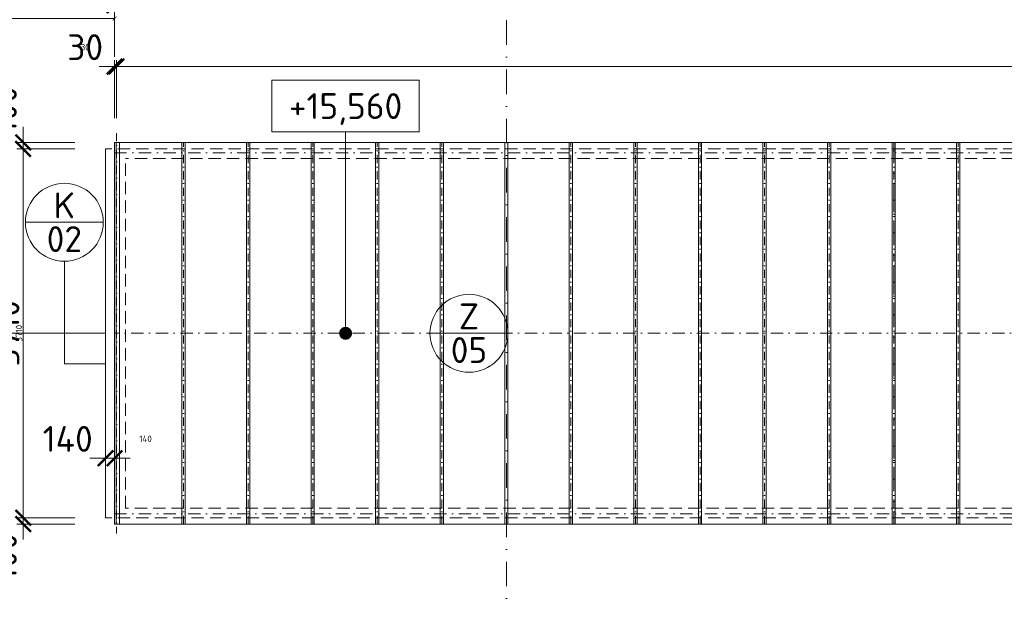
# Model space of a CAD drawing. Header units: millimetres. Extents: x -725694 to 5289369, y -1488057 to 2187451.
# Tile 159 of 256: x 10461 to 25714, y 200166 to 209155. Entities that reach past the tile are written whole.
import ezdxf
from ezdxf.enums import TextEntityAlignment as Align

# ---------------------------------------------------------------- set-up
doc = ezdxf.new("R2010")
doc.units = ezdxf.units.MM
for name, pattern in [('CENTERX2', [101.6, 63.5, -12.7, 12.7, -12.7]), ('DASHDOT', [25.4, 12.7, -6.35, 0, -6.35]), ('ČÁRKOVANÁ', [19.05, 12.7, -6.35])]:
    doc.linetypes.add(name, pattern=pattern)
doc.layers.get('Defpoints').update_dxf_attribs({"color": 8})
for name, color, linetype, lineweight in [('A99_N_kce-pohl', 1, 'Continuous', 9), ('A99_N_koty-200', 5, 'Continuous', 5), ('A99_N_koty-200 @ 200', 5, 'Continuous', 5), ('A99_N_koty-200 @ 50 (2)', 5, 'Continuous', 5), ('A99_N_koty-vysk', 160, 'Continuous', 5), ('A99_N_znaceni 200', 5, 'Continuous', 5), ('A99_S_osy', 1, 'CENTERX2', 5)]:
    doc.layers.add(name, color=color, linetype=linetype, lineweight=lineweight)
doc.styles.add('A99_kota', font='isocpeur.ttf', dxfattribs={"height": 2})
doc.styles.add('A99_popis', font='isocpeur.ttf')
doc.dimstyles.new('A99_kota_200 new', dxfattribs={"dimscale": 200, "dimtxt": 2, "dimasz": 1.2, "dimexe": 0.5, "dimexo": 1.5, "dimgap": 0.3, "dimtad": 1, "dimdec": 0, "dimzin": 3, "dimdsep": 46, "dimtxsty": 'A99_kota', "dimblk": 'ARCHTICK', "dimcen": 2.5, "dimazin": 2, "dimtfac": 0.75, "dimtdec": 0, "dimtmove": 2, "dimatfit": 0, "dimfxl": 0, "dimtolj": 1, "dimtzin": 0, "dimlwd": 5, "dimlwe": 5, "dimarcsym": 0})

# ---------------------------------------------------------------- blocks, each defined once
blk = doc.blocks.new('_ArchTick')
at = {"color": 0, "linetype": 'ByBlock', "const_width": 0.15}
blk.add_lwpolyline([(-0.5, -0.5), (0.5, 0.5)], dxfattribs=at)
blk = doc.blocks.new('*D4467')
at = {"layer": 'A99_N_koty-200', "color": 0, "linetype": 'Continuous', "lineweight": 5, "transparency": 16777216}
for p, q in [((5860, 209380), (5860, 209480)), ((11930, 208580), (11930, 209480)), ((5860, 209380), (11930, 209380))]:
    blk.add_line(p, q, dxfattribs=at)
at = {"layer": 'Defpoints', "color": 0, "linetype": 'Continuous', "lineweight": 0, "transparency": 16777216}
for p in [(11930, 209380), (5860, 209175), (11930, 207255)]:
    blk.add_point(p, dxfattribs=at)
at = {"layer": 'A99_N_koty-200', "color": 0, "linetype": 'Continuous', "lineweight": 5, "transparency": 16777216, "xscale": 240, "yscale": 240, "zscale": 240, "rotation": 180}
blk.add_blockref('_ArchTick', (5860, 209380), dxfattribs=at)
at = {"layer": 'A99_N_koty-200', "color": 0, "linetype": 'Continuous', "lineweight": 5, "transparency": 16777216, "xscale": 240, "yscale": 240, "zscale": 240}
blk.add_blockref('_ArchTick', (11930, 209380), dxfattribs=at)
at = {"layer": 'A99_N_koty-200', "color": 0, "linetype": 'Continuous', "transparency": 16777216, "insert": (10112.5, 209680), "char_height": 400, "attachment_point": 5, "style": 'A99_kota'}
blk.add_mtext('\\A1;6070', dxfattribs=at)
blk = doc.blocks.new('*D4468')
at = {"layer": 'A99_N_koty-200', "color": 0, "linetype": 'Continuous', "lineweight": 5, "transparency": 16777216}
for p, q in [((5860, 209175), (5860, 209200)), ((5860, 209175), (11930, 209175)), ((11930, 208975), (11930, 209200))]:
    blk.add_line(p, q, dxfattribs=at)
at = {"layer": 'Defpoints', "color": 0, "linetype": 'Continuous', "lineweight": 0, "transparency": 16777216}
for p in [(5860, 209175), (11930, 209175), (11930, 207255)]:
    blk.add_point(p, dxfattribs=at)
at = {"layer": 'A99_N_koty-200', "color": 0, "linetype": 'Continuous', "lineweight": 5, "transparency": 16777216, "xscale": 60, "yscale": 60, "zscale": 60, "rotation": 180}
blk.add_blockref('_ArchTick', (5860, 209175), dxfattribs=at)
at = {"layer": 'A99_N_koty-200', "color": 0, "linetype": 'Continuous', "lineweight": 5, "transparency": 16777216, "xscale": 60, "yscale": 60, "zscale": 60}
blk.add_blockref('_ArchTick', (11930, 209175), dxfattribs=at)
at = {"layer": 'A99_N_koty-200', "color": 0, "linetype": 'Continuous', "transparency": 16777216, "insert": (8895, 209240), "char_height": 100, "attachment_point": 5, "style": 'A99_kota'}
blk.add_mtext('\\A1;6070', dxfattribs=at)
blk = doc.blocks.new('*D4476')
at = {"layer": 'A99_N_koty-200', "color": 0, "linetype": 'Continuous', "lineweight": 5, "transparency": 16777216}
for p, q in [((11930, 207630), (11930, 208530)), ((11960, 207630), (11960, 208530)), ((11930, 208430), (11690, 208430)), ((11960, 208430), (11930, 208430)), ((11960, 208430), (12200, 208430))]:
    blk.add_line(p, q, dxfattribs=at)
at = {"layer": 'Defpoints', "color": 0, "linetype": 'Continuous', "lineweight": 0, "transparency": 16777216}
for p in [(11930, 208430), (11930, 207255), (11960, 207255)]:
    blk.add_point(p, dxfattribs=at)
at = {"layer": 'A99_N_koty-200', "color": 0, "linetype": 'Continuous', "lineweight": 5, "transparency": 16777216, "xscale": 240, "yscale": 240, "zscale": 240}
blk.add_blockref('_ArchTick', (11930, 208430), dxfattribs=at)
at = {"layer": 'A99_N_koty-200', "color": 0, "linetype": 'Continuous', "lineweight": 5, "transparency": 16777216, "xscale": 240, "yscale": 240, "zscale": 240, "rotation": 180}
blk.add_blockref('_ArchTick', (11960, 208430), dxfattribs=at)
at = {"layer": 'A99_N_koty-200', "color": 0, "linetype": 'Continuous', "transparency": 16777216, "insert": (11475, 208730), "char_height": 400, "attachment_point": 5, "style": 'A99_kota'}
blk.add_mtext('\\A1;30', dxfattribs=at)
blk = doc.blocks.new('*D4477')
at = {"layer": 'A99_N_koty-200', "color": 0, "linetype": 'Continuous', "lineweight": 5, "transparency": 16777216}
for p, q in [((11930, 208430), (11870, 208430)), ((11930, 208230), (11930, 208455)), ((11960, 208430), (11930, 208430)), ((11960, 208230), (11960, 208455)), ((11960, 208430), (12020, 208430))]:
    blk.add_line(p, q, dxfattribs=at)
at = {"layer": 'Defpoints', "color": 0, "linetype": 'Continuous', "lineweight": 0, "transparency": 16777216}
for p in [(11930, 208430), (11930, 207255), (11960, 207255)]:
    blk.add_point(p, dxfattribs=at)
at = {"layer": 'A99_N_koty-200', "color": 0, "linetype": 'Continuous', "lineweight": 5, "transparency": 16777216, "xscale": 60, "yscale": 60, "zscale": 60}
blk.add_blockref('_ArchTick', (11930, 208430), dxfattribs=at)
at = {"layer": 'A99_N_koty-200', "color": 0, "linetype": 'Continuous', "lineweight": 5, "transparency": 16777216, "xscale": 60, "yscale": 60, "zscale": 60, "rotation": 180}
blk.add_blockref('_ArchTick', (11960, 208430), dxfattribs=at)
at = {"layer": 'A99_N_koty-200', "color": 0, "linetype": 'Continuous', "transparency": 16777216, "insert": (11475, 208730), "char_height": 100, "attachment_point": 5, "style": 'A99_kota'}
blk.add_mtext('\\A1;30', dxfattribs=at)
blk = doc.blocks.new('*D4485')
at = {"layer": 'A99_N_koty-200', "color": 0, "linetype": 'Continuous', "lineweight": 5, "transparency": 16777216}
for p, q in [((10210, 207255), (9310, 207255)), ((9410, 201345), (9410, 207255)), ((10210, 201345), (9310, 201345))]:
    blk.add_line(p, q, dxfattribs=at)
at = {"layer": 'Defpoints', "color": 0, "linetype": 'Continuous', "lineweight": 0, "transparency": 16777216}
for p in [(9410, 207255), (11930, 207255), (11930, 201345)]:
    blk.add_point(p, dxfattribs=at)
at = {"layer": 'A99_N_koty-200', "color": 0, "linetype": 'Continuous', "lineweight": 5, "transparency": 16777216, "xscale": 240, "yscale": 240, "zscale": 240}
for p, rotation in [((9410, 207255), 90), ((9410, 201345), 270)]:
    blk.add_blockref('_ArchTick', p, dxfattribs=dict(at, rotation=rotation))
at = {"layer": 'A99_N_koty-200', "color": 0, "linetype": 'Continuous', "transparency": 16777216, "insert": (9110, 204270), "char_height": 400, "attachment_point": 5, "rotation": 90, "style": 'A99_kota'}
blk.add_mtext('\\A1;5910', dxfattribs=at)
blk = doc.blocks.new('*D4486')
at = {"layer": 'A99_N_koty-200', "color": 0, "linetype": 'Continuous', "lineweight": 5, "transparency": 16777216}
for p, q in [((9610, 207255), (9385, 207255)), ((9410, 201345), (9410, 207255)), ((9610, 201345), (9385, 201345))]:
    blk.add_line(p, q, dxfattribs=at)
at = {"layer": 'Defpoints', "color": 0, "linetype": 'Continuous', "lineweight": 0, "transparency": 16777216}
for p in [(9410, 207255), (11930, 207255), (11930, 201345)]:
    blk.add_point(p, dxfattribs=at)
at = {"layer": 'A99_N_koty-200', "color": 0, "linetype": 'Continuous', "lineweight": 5, "transparency": 16777216, "xscale": 60, "yscale": 60, "zscale": 60}
for p, rotation in [((9410, 207255), 90), ((9410, 201345), 270)]:
    blk.add_blockref('_ArchTick', p, dxfattribs=dict(at, rotation=rotation))
at = {"layer": 'A99_N_koty-200', "color": 0, "linetype": 'Continuous', "transparency": 16777216, "insert": (9345, 204300), "char_height": 100, "attachment_point": 5, "rotation": 90, "style": 'A99_kota'}
blk.add_mtext('\\A1;5910', dxfattribs=at)
blk = doc.blocks.new('*U52')
at = {"color": 0, "linetype": 'ByBlock'}
blk.add_line((5.7, -4), (5.7, -19.6), dxfattribs=at)
blk.add_lwpolyline([(0, -4), (11.4, -4), (11.4, 0), (0, 0)], close=True, dxfattribs=at)
at = {"color": 0, "linetype": 'ByBlock', "ltscale": 200, "const_width": 0.5}
blk.add_lwpolyline([(5.7, -19.85, -1), (5.7, -19.35, -1)], format="xyb", close=True, dxfattribs=at)
at = {"color": 0, "linetype": 'ByBlock', "style": 'A99_kota'}
for tag, p in [('VYSKA', (5.7, -2.241)), ('VYSKA_POPIS1', (5.7, -6.041)), ('VYSKA_POPIS2', (5.9, -9.541)), ('VYSKA_POPIS3', (5.9, -13.041))]:
    blk.add_attdef(tag, text='', height=2, dxfattribs=at).set_placement(p, align=Align.MIDDLE)
blk = doc.blocks.new('*D4548')
at = {"layer": 'A99_N_koty-200', "color": 0, "linetype": 'Continuous', "lineweight": 5, "transparency": 16777216}
for p, q in [((10210, 201345), (9310, 201345)), ((9410, 195465), (9410, 201345)), ((9410, 195465), (9310, 195465))]:
    blk.add_line(p, q, dxfattribs=at)
at = {"layer": 'Defpoints', "color": 0, "linetype": 'Continuous', "lineweight": 0, "transparency": 16777216}
for p in [(9410, 201345), (11955, 201345), (9410, 195465)]:
    blk.add_point(p, dxfattribs=at)
at = {"layer": 'A99_N_koty-200', "color": 0, "linetype": 'Continuous', "lineweight": 5, "transparency": 16777216, "xscale": 240, "yscale": 240, "zscale": 240}
for p, rotation in [((9410, 201345), 89.9999999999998), ((9410, 195465), 269.9999999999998)]:
    blk.add_blockref('_ArchTick', p, dxfattribs=dict(at, rotation=rotation))
at = {"layer": 'A99_N_koty-200', "color": 0, "linetype": 'Continuous', "transparency": 16777216, "insert": (9110, 198522.5), "char_height": 400, "attachment_point": 5, "rotation": 90, "style": 'A99_kota'}
blk.add_mtext('\\A1;5880', dxfattribs=at)
blk = doc.blocks.new('*D4549')
at = {"layer": 'A99_N_koty-200', "color": 0, "linetype": 'Continuous', "lineweight": 5, "transparency": 16777216}
for p, q in [((9610, 201345), (9385, 201345)), ((9410, 195465), (9410, 201345)), ((9410, 195465), (9385, 195465))]:
    blk.add_line(p, q, dxfattribs=at)
at = {"layer": 'Defpoints', "color": 0, "linetype": 'Continuous', "lineweight": 0, "transparency": 16777216}
for p in [(9410, 201345), (11955, 201345), (9410, 195465)]:
    blk.add_point(p, dxfattribs=at)
at = {"layer": 'A99_N_koty-200', "color": 0, "linetype": 'Continuous', "lineweight": 5, "transparency": 16777216, "xscale": 60, "yscale": 60, "zscale": 60}
for p, rotation in [((9410, 201345), 89.9999999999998), ((9410, 195465), 269.9999999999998)]:
    blk.add_blockref('_ArchTick', p, dxfattribs=dict(at, rotation=rotation))
at = {"layer": 'A99_N_koty-200', "color": 0, "linetype": 'Continuous', "transparency": 16777216, "insert": (9110, 196345), "char_height": 100, "attachment_point": 5, "rotation": 90, "style": 'A99_kota'}
blk.add_mtext('\\A1;5880', dxfattribs=at)
blk = doc.blocks.new('*D4557')
at = {"layer": 'A99_N_koty-200', "color": 0, "linetype": 'Continuous', "lineweight": 5, "transparency": 16777216}
for p, q in [((11315, 207155), (10415, 207155)), ((10515, 207155), (10515, 201445)), ((11315, 201445), (10415, 201445))]:
    blk.add_line(p, q, dxfattribs=at)
at = {"layer": 'Defpoints', "color": 0, "linetype": 'Continuous', "lineweight": 0, "transparency": 16777216}
for p in [(11790, 207155), (10515, 201445), (11930, 201445)]:
    blk.add_point(p, dxfattribs=at)
at = {"layer": 'A99_N_koty-200', "color": 0, "linetype": 'Continuous', "lineweight": 5, "transparency": 16777216, "xscale": 240, "yscale": 240, "zscale": 240}
for p, rotation in [((10515, 207155), 90), ((10515, 201445), 270)]:
    blk.add_blockref('_ArchTick', p, dxfattribs=dict(at, rotation=rotation))
at = {"layer": 'A99_N_koty-200', "color": 0, "linetype": 'Continuous', "transparency": 16777216, "insert": (10255, 204300), "char_height": 400, "attachment_point": 5, "rotation": 90, "style": 'A99_kota'}
blk.add_mtext('\\A1;5710', dxfattribs=at)
blk = doc.blocks.new('*D4558')
at = {"layer": 'A99_N_koty-200', "color": 0, "linetype": 'Continuous', "lineweight": 5, "transparency": 16777216}
for p, q in [((10715, 207155), (10490, 207155)), ((10515, 207155), (10515, 201445)), ((10715, 201445), (10490, 201445))]:
    blk.add_line(p, q, dxfattribs=at)
at = {"layer": 'Defpoints', "color": 0, "linetype": 'Continuous', "lineweight": 0, "transparency": 16777216}
for p in [(11790, 207155), (10515, 201445), (11930, 201445)]:
    blk.add_point(p, dxfattribs=at)
at = {"layer": 'A99_N_koty-200', "color": 0, "linetype": 'Continuous', "lineweight": 5, "transparency": 16777216, "xscale": 60, "yscale": 60, "zscale": 60}
for p, rotation in [((10515, 207155), 90), ((10515, 201445), 270)]:
    blk.add_blockref('_ArchTick', p, dxfattribs=dict(at, rotation=rotation))
at = {"layer": 'A99_N_koty-200', "color": 0, "linetype": 'Continuous', "transparency": 16777216, "insert": (10450, 204300), "char_height": 100, "attachment_point": 5, "rotation": 90, "style": 'A99_kota'}
blk.add_mtext('\\A1;5710', dxfattribs=at)
blk = doc.blocks.new('*D4560')
at = {"layer": 'A99_N_koty-200', "color": 0, "linetype": 'Continuous', "lineweight": 5, "transparency": 16777216}
for p, q in [((10515, 201445), (10515, 201685)), ((11315, 201445), (10415, 201445)), ((11315, 201345), (10415, 201345)), ((10515, 201445), (10515, 201345)), ((10515, 201345), (10515, 201105))]:
    blk.add_line(p, q, dxfattribs=at)
at = {"layer": 'Defpoints', "color": 0, "linetype": 'Continuous', "lineweight": 0, "transparency": 16777216}
for p in [(10515, 201345), (11930, 201445), (11930, 201345)]:
    blk.add_point(p, dxfattribs=at)
at = {"layer": 'A99_N_koty-200', "color": 0, "linetype": 'Continuous', "lineweight": 5, "transparency": 16777216, "xscale": 240, "yscale": 240, "zscale": 240}
for p, rotation in [((10515, 201445), 270), ((10515, 201345), 90)]:
    blk.add_blockref('_ArchTick', p, dxfattribs=dict(at, rotation=rotation))
at = {"layer": 'A99_N_koty-200', "color": 0, "linetype": 'Continuous', "transparency": 16777216, "insert": (10215, 200840), "char_height": 400, "attachment_point": 5, "rotation": 90, "style": 'A99_kota'}
blk.add_mtext('\\A1;100', dxfattribs=at)
blk = doc.blocks.new('*D4561')
at = {"layer": 'A99_N_koty-200', "color": 0, "linetype": 'Continuous', "lineweight": 5, "transparency": 16777216}
for p, q in [((10515, 201445), (10515, 201505)), ((10715, 201445), (10490, 201445)), ((10715, 201345), (10490, 201345)), ((10515, 201445), (10515, 201345)), ((10515, 201345), (10515, 201285))]:
    blk.add_line(p, q, dxfattribs=at)
at = {"layer": 'Defpoints', "color": 0, "linetype": 'Continuous', "lineweight": 0, "transparency": 16777216}
for p in [(10515, 201345), (11930, 201445), (11930, 201345)]:
    blk.add_point(p, dxfattribs=at)
at = {"layer": 'A99_N_koty-200', "color": 0, "linetype": 'Continuous', "lineweight": 5, "transparency": 16777216, "xscale": 60, "yscale": 60, "zscale": 60}
for p, rotation in [((10515, 201445), 270), ((10515, 201345), 90)]:
    blk.add_blockref('_ArchTick', p, dxfattribs=dict(at, rotation=rotation))
at = {"layer": 'A99_N_koty-200', "color": 0, "linetype": 'Continuous', "transparency": 16777216, "insert": (10215, 200840), "char_height": 100, "attachment_point": 5, "rotation": 90, "style": 'A99_kota'}
blk.add_mtext('\\A1;100', dxfattribs=at)
blk = doc.blocks.new('*D4563')
at = {"layer": 'A99_N_koty-200', "color": 0, "linetype": 'Continuous', "lineweight": 5, "transparency": 16777216}
for p, q in [((10515, 207255), (10515, 207495)), ((11315, 207255), (10415, 207255)), ((11315, 207155), (10415, 207155)), ((10515, 207155), (10515, 207255)), ((10515, 207155), (10515, 206915))]:
    blk.add_line(p, q, dxfattribs=at)
at = {"layer": 'Defpoints', "color": 0, "linetype": 'Continuous', "lineweight": 0, "transparency": 16777216}
for p in [(10515, 207255), (11790, 207155), (11930, 207255)]:
    blk.add_point(p, dxfattribs=at)
at = {"layer": 'A99_N_koty-200', "color": 0, "linetype": 'Continuous', "lineweight": 5, "transparency": 16777216, "xscale": 240, "yscale": 240, "zscale": 240}
for p, rotation in [((10515, 207255), 270), ((10515, 207155), 90)]:
    blk.add_blockref('_ArchTick', p, dxfattribs=dict(at, rotation=rotation))
at = {"layer": 'A99_N_koty-200', "color": 0, "linetype": 'Continuous', "transparency": 16777216, "insert": (10215, 207760), "char_height": 400, "attachment_point": 5, "rotation": 90, "style": 'A99_kota'}
blk.add_mtext('\\A1;100', dxfattribs=at)
blk = doc.blocks.new('*D4564')
at = {"layer": 'A99_N_koty-200', "color": 0, "linetype": 'Continuous', "lineweight": 5, "transparency": 16777216}
for p, q in [((10515, 207255), (10515, 207315)), ((10715, 207255), (10490, 207255)), ((10715, 207155), (10490, 207155)), ((10515, 207155), (10515, 207255)), ((10515, 207155), (10515, 207095))]:
    blk.add_line(p, q, dxfattribs=at)
at = {"layer": 'Defpoints', "color": 0, "linetype": 'Continuous', "lineweight": 0, "transparency": 16777216}
for p in [(10515, 207255), (11790, 207155), (11930, 207255)]:
    blk.add_point(p, dxfattribs=at)
at = {"layer": 'A99_N_koty-200', "color": 0, "linetype": 'Continuous', "lineweight": 5, "transparency": 16777216, "xscale": 60, "yscale": 60, "zscale": 60}
for p, rotation in [((10515, 207255), 270), ((10515, 207155), 90)]:
    blk.add_blockref('_ArchTick', p, dxfattribs=dict(at, rotation=rotation))
at = {"layer": 'A99_N_koty-200', "color": 0, "linetype": 'Continuous', "transparency": 16777216, "insert": (10215, 207760), "char_height": 100, "attachment_point": 5, "rotation": 90, "style": 'A99_kota'}
blk.add_mtext('\\A1;100', dxfattribs=at)
blk = doc.blocks.new('*D4608')
at = {"layer": 'A99_N_koty-200', "color": 0, "linetype": 'Continuous', "lineweight": 5, "transparency": 16777216}
for p, q in [((11790, 202365), (11790, 202465)), ((11930, 202365), (11930, 202465)), ((11790, 202365), (11550, 202365)), ((11790, 202365), (11930, 202365)), ((11930, 202365), (12170, 202365))]:
    blk.add_line(p, q, dxfattribs=at)
at = {"layer": 'Defpoints', "color": 0, "linetype": 'Continuous', "lineweight": 0, "transparency": 16777216}
for p in [(11790, 202365), (11930, 202365), (11930, 202365)]:
    blk.add_point(p, dxfattribs=at)
at = {"layer": 'A99_N_koty-200', "color": 0, "linetype": 'Continuous', "lineweight": 5, "transparency": 16777216, "xscale": 240, "yscale": 240, "zscale": 240}
blk.add_blockref('_ArchTick', (11790, 202365), dxfattribs=at)
at = {"layer": 'A99_N_koty-200', "color": 0, "linetype": 'Continuous', "lineweight": 5, "transparency": 16777216, "xscale": 240, "yscale": 240, "zscale": 240, "rotation": 180}
blk.add_blockref('_ArchTick', (11930, 202365), dxfattribs=at)
at = {"layer": 'A99_N_koty-200', "color": 0, "linetype": 'Continuous', "transparency": 16777216, "insert": (11205, 202665), "char_height": 400, "attachment_point": 5, "style": 'A99_kota'}
blk.add_mtext('\\A1;140', dxfattribs=at)
blk = doc.blocks.new('*D4609')
at = {"layer": 'A99_N_koty-200', "color": 0, "linetype": 'Continuous', "lineweight": 5, "transparency": 16777216}
for p, q in [((11790, 202365), (11730, 202365)), ((11790, 202365), (11790, 202390)), ((11790, 202365), (11930, 202365)), ((11930, 202365), (11930, 202390)), ((11930, 202365), (11990, 202365))]:
    blk.add_line(p, q, dxfattribs=at)
at = {"layer": 'Defpoints', "color": 0, "linetype": 'Continuous', "lineweight": 0, "transparency": 16777216}
for p in [(11790, 202365), (11930, 202365), (11930, 202365)]:
    blk.add_point(p, dxfattribs=at)
at = {"layer": 'A99_N_koty-200', "color": 0, "linetype": 'Continuous', "lineweight": 5, "transparency": 16777216, "xscale": 60, "yscale": 60, "zscale": 60}
blk.add_blockref('_ArchTick', (11790, 202365), dxfattribs=at)
at = {"layer": 'A99_N_koty-200', "color": 0, "linetype": 'Continuous', "lineweight": 5, "transparency": 16777216, "xscale": 60, "yscale": 60, "zscale": 60, "rotation": 180}
blk.add_blockref('_ArchTick', (11930, 202365), dxfattribs=at)
at = {"layer": 'A99_N_koty-200', "color": 0, "linetype": 'Continuous', "transparency": 16777216, "insert": (12410, 202665), "char_height": 100, "attachment_point": 5, "style": 'A99_kota'}
blk.add_mtext('\\A1;140', dxfattribs=at)
blk = doc.blocks.new('*D5830')
at = {"layer": 'A99_N_koty-200', "color": 0, "linetype": 'Continuous', "lineweight": 5, "transparency": 16777216}
for p, q in [((11960, 207630), (11960, 208530)), ((78000, 207630), (78000, 208530)), ((11960, 208430), (78000, 208430))]:
    blk.add_line(p, q, dxfattribs=at)
at = {"layer": 'Defpoints', "color": 0, "linetype": 'Continuous', "lineweight": 0, "transparency": 16777216}
for p in [(78000, 208430), (11960, 207255), (78000, 207255)]:
    blk.add_point(p, dxfattribs=at)
at = {"layer": 'A99_N_koty-200', "color": 0, "linetype": 'Continuous', "lineweight": 5, "transparency": 16777216, "xscale": 240, "yscale": 240, "zscale": 240, "rotation": 180}
blk.add_blockref('_ArchTick', (11960, 208430), dxfattribs=at)
at = {"layer": 'A99_N_koty-200', "color": 0, "linetype": 'Continuous', "lineweight": 5, "transparency": 16777216, "xscale": 240, "yscale": 240, "zscale": 240}
blk.add_blockref('_ArchTick', (78000, 208430), dxfattribs=at)
at = {"layer": 'A99_N_koty-200', "color": 0, "linetype": 'Continuous', "transparency": 16777216, "insert": (44980, 208690), "char_height": 400, "attachment_point": 5, "style": 'A99_kota'}
blk.add_mtext('\\A1;66040', dxfattribs=at)
blk = doc.blocks.new('*D5831')
at = {"layer": 'A99_N_koty-200', "color": 0, "linetype": 'Continuous', "lineweight": 5, "transparency": 16777216}
for p, q in [((11960, 208230), (11960, 208455)), ((11960, 208430), (78000, 208430)), ((78000, 208230), (78000, 208455))]:
    blk.add_line(p, q, dxfattribs=at)
at = {"layer": 'Defpoints', "color": 0, "linetype": 'Continuous', "lineweight": 0, "transparency": 16777216}
for p in [(78000, 208430), (11960, 207255), (78000, 207255)]:
    blk.add_point(p, dxfattribs=at)
at = {"layer": 'A99_N_koty-200', "color": 0, "linetype": 'Continuous', "lineweight": 5, "transparency": 16777216, "xscale": 60, "yscale": 60, "zscale": 60, "rotation": 180}
blk.add_blockref('_ArchTick', (11960, 208430), dxfattribs=at)
at = {"layer": 'A99_N_koty-200', "color": 0, "linetype": 'Continuous', "lineweight": 5, "transparency": 16777216, "xscale": 60, "yscale": 60, "zscale": 60}
blk.add_blockref('_ArchTick', (78000, 208430), dxfattribs=at)
at = {"layer": 'A99_N_koty-200', "color": 0, "linetype": 'Continuous', "transparency": 16777216, "insert": (44980, 208495), "char_height": 100, "attachment_point": 5, "style": 'A99_kota'}
blk.add_mtext('\\A1;66040', dxfattribs=at)
blk = doc.blocks.new('*U20')
at = {"color": 0, "linetype": 'ByBlock'}
blk.add_line((-3.02, 0), (3.02, 0), dxfattribs=at)
blk.add_circle((0, 0), 3.02, dxfattribs=at)
at = {"color": 0, "linetype": 'ByBlock', "style": 'A99_popis'}
for tag, p in [('KATEGORIE', (0, 1.31)), ('PRVEK', (0, -1.298))]:
    blk.add_attdef(tag, text='', height=2, dxfattribs=at).set_placement(p, align=Align.MIDDLE_CENTER)
blk = doc.blocks.new('*U6021')
at = {"layer": 'A99_N_koty-200 @ 200', "linetype": 'Continuous'}
dim = blk.add_linear_dim(base=(11930, 209380), p1=(5860, 209175), p2=(11930, 207255), dimstyle='A99_kota_200 new', override={"dimscale": 200, "dimtix": 1, "dimtofl": 1, "dimtmove": 2, "dimatfit": 0}, dxfattribs=at)
dim.commit()
dim.dimension.update_dxf_attribs({"geometry": '*D4467', "text_midpoint": (10112.5, 209680), "dimtype": 128})
at = {"layer": 'A99_N_koty-200 @ 50 (2)', "linetype": 'Continuous'}
dim = blk.add_linear_dim(base=(11930, 209175), p1=(5860, 209175), p2=(11930, 207255), dimstyle='A99_kota_200 new', override={"dimscale": 50, "dimtix": 1, "dimtofl": 1, "dimtmove": 2, "dimatfit": 0}, dxfattribs=at)
dim.commit()
dim.dimension.update_dxf_attribs({"geometry": '*D4468', "text_midpoint": (8895, 209240)})
blk = doc.blocks.new('*U6024')
at = {"layer": 'A99_N_koty-200 @ 200', "linetype": 'Continuous'}
dim = blk.add_linear_dim(base=(11930, 208430), p1=(11960, 207255), p2=(11930, 207255), dimstyle='A99_kota_200 new', override={"dimscale": 200, "dimtix": 1, "dimtofl": 1, "dimtmove": 2, "dimatfit": 0}, dxfattribs=at)
dim.commit()
dim.dimension.update_dxf_attribs({"geometry": '*D4476', "text_midpoint": (11475, 208730), "dimtype": 128})
at = {"layer": 'A99_N_koty-200 @ 50 (2)', "linetype": 'Continuous'}
dim = blk.add_linear_dim(base=(11930, 208430), p1=(11960, 207255), p2=(11930, 207255), dimstyle='A99_kota_200 new', override={"dimscale": 50, "dimtix": 1, "dimtofl": 1, "dimtmove": 2, "dimatfit": 0}, dxfattribs=at)
dim.commit()
dim.dimension.update_dxf_attribs({"geometry": '*D4477', "text_midpoint": (11475, 208730), "dimtype": 128})
blk = doc.blocks.new('*U6027')
at = {"layer": 'A99_N_koty-200 @ 200', "linetype": 'Continuous'}
dim = blk.add_linear_dim(base=(9410, 207255), p1=(11930, 201345), p2=(11930, 207255), angle=90, dimstyle='A99_kota_200 new', override={"dimscale": 200, "dimtix": 1, "dimtofl": 1, "dimtmove": 2, "dimatfit": 0}, dxfattribs=at)
dim.commit()
dim.dimension.update_dxf_attribs({"geometry": '*D4485', "text_midpoint": (9110, 204270), "dimtype": 128})
at = {"layer": 'A99_N_koty-200 @ 50 (2)', "linetype": 'Continuous'}
dim = blk.add_linear_dim(base=(9410, 207255), p1=(11930, 201345), p2=(11930, 207255), angle=90, dimstyle='A99_kota_200 new', override={"dimscale": 50, "dimtix": 1, "dimtofl": 1, "dimtmove": 2, "dimatfit": 0}, dxfattribs=at)
dim.commit()
dim.dimension.update_dxf_attribs({"geometry": '*D4486', "text_midpoint": (9345, 204300)})
blk = doc.blocks.new('*U6048')
at = {"layer": 'A99_N_koty-200 @ 200', "linetype": 'Continuous'}
dim = blk.add_linear_dim(base=(9410, 201345), p1=(9410, 195465), p2=(11955, 201345), angle=90, dimstyle='A99_kota_200 new', override={"dimscale": 200, "dimtix": 1, "dimtofl": 1, "dimtmove": 2, "dimatfit": 0}, dxfattribs=at)
dim.commit()
dim.dimension.update_dxf_attribs({"geometry": '*D4548', "text_midpoint": (9110, 198522.5), "dimtype": 128})
at = {"layer": 'A99_N_koty-200 @ 50 (2)', "linetype": 'Continuous'}
dim = blk.add_linear_dim(base=(9410, 201345), p1=(9410, 195465), p2=(11955, 201345), angle=90, dimstyle='A99_kota_200 new', override={"dimscale": 50, "dimtix": 1, "dimtofl": 1, "dimtmove": 2, "dimatfit": 0}, dxfattribs=at)
dim.commit()
dim.dimension.update_dxf_attribs({"geometry": '*D4549', "text_midpoint": (9110, 196345), "dimtype": 128})
blk = doc.blocks.new('*U6051')
at = {"layer": 'A99_N_koty-200 @ 200', "linetype": 'Continuous'}
dim = blk.add_linear_dim(base=(10515, 201445), p1=(11790, 207155), p2=(11930, 201445), angle=90, dimstyle='A99_kota_200 new', override={"dimscale": 200, "dimtix": 1, "dimtofl": 1, "dimtmove": 2, "dimatfit": 0}, dxfattribs=at)
dim.commit()
dim.dimension.update_dxf_attribs({"geometry": '*D4557', "text_midpoint": (10255, 204300)})
at = {"layer": 'A99_N_koty-200 @ 50 (2)', "linetype": 'Continuous'}
dim = blk.add_linear_dim(base=(10515, 201445), p1=(11790, 207155), p2=(11930, 201445), angle=90, dimstyle='A99_kota_200 new', override={"dimscale": 50, "dimtix": 1, "dimtofl": 1, "dimtmove": 2, "dimatfit": 0}, dxfattribs=at)
dim.commit()
dim.dimension.update_dxf_attribs({"geometry": '*D4558', "text_midpoint": (10450, 204300)})
blk = doc.blocks.new('*U6052')
at = {"layer": 'A99_N_koty-200 @ 200', "linetype": 'Continuous'}
dim = blk.add_linear_dim(base=(10515, 201345), p1=(11930, 201445), p2=(11930, 201345), angle=90, dimstyle='A99_kota_200 new', override={"dimscale": 200, "dimtix": 1, "dimtofl": 1, "dimtmove": 2, "dimatfit": 0}, dxfattribs=at)
dim.commit()
dim.dimension.update_dxf_attribs({"geometry": '*D4560', "text_midpoint": (10215, 200840), "dimtype": 128})
at = {"layer": 'A99_N_koty-200 @ 50 (2)', "linetype": 'Continuous'}
dim = blk.add_linear_dim(base=(10515, 201345), p1=(11930, 201445), p2=(11930, 201345), angle=90, dimstyle='A99_kota_200 new', override={"dimscale": 50, "dimtix": 1, "dimtofl": 1, "dimtmove": 2, "dimatfit": 0}, dxfattribs=at)
dim.commit()
dim.dimension.update_dxf_attribs({"geometry": '*D4561', "text_midpoint": (10215, 200840), "dimtype": 128})
blk = doc.blocks.new('*U6053')
at = {"layer": 'A99_N_koty-200 @ 200', "linetype": 'Continuous'}
dim = blk.add_linear_dim(base=(10515, 207255), p1=(11790, 207155), p2=(11930, 207255), angle=270, dimstyle='A99_kota_200 new', override={"dimscale": 200, "dimtix": 1, "dimtofl": 1, "dimtmove": 2, "dimatfit": 0}, dxfattribs=at)
dim.commit()
dim.dimension.update_dxf_attribs({"geometry": '*D4563', "text_midpoint": (10215, 207760), "dimtype": 128})
at = {"layer": 'A99_N_koty-200 @ 50 (2)', "linetype": 'Continuous'}
dim = blk.add_linear_dim(base=(10515, 207255), p1=(11790, 207155), p2=(11930, 207255), angle=270, dimstyle='A99_kota_200 new', override={"dimscale": 50, "dimtix": 1, "dimtofl": 1, "dimtmove": 2, "dimatfit": 0}, dxfattribs=at)
dim.commit()
dim.dimension.update_dxf_attribs({"geometry": '*D4564', "text_midpoint": (10215, 207760), "dimtype": 128})
blk = doc.blocks.new('*U6068')
at = {"layer": 'A99_N_koty-200 @ 200', "linetype": 'Continuous'}
dim = blk.add_linear_dim(base=(11930, 202365), p1=(11790, 202365), p2=(11930, 202365), dimstyle='A99_kota_200 new', override={"dimscale": 200, "dimtix": 1, "dimtofl": 1, "dimtmove": 2, "dimatfit": 0}, dxfattribs=at)
dim.commit()
dim.dimension.update_dxf_attribs({"geometry": '*D4608', "text_midpoint": (11205, 202665), "dimtype": 128})
at = {"layer": 'A99_N_koty-200 @ 50 (2)', "linetype": 'Continuous'}
dim = blk.add_linear_dim(base=(11930, 202365), p1=(11790, 202365), p2=(11930, 202365), dimstyle='A99_kota_200 new', override={"dimscale": 50, "dimtix": 1, "dimtofl": 1, "dimtmove": 2, "dimatfit": 0}, dxfattribs=at)
dim.commit()
dim.dimension.update_dxf_attribs({"geometry": '*D4609', "text_midpoint": (12410, 202665), "dimtype": 128})
blk = doc.blocks.new('*U6470')
at = {"layer": 'A99_N_koty-200 @ 200', "linetype": 'Continuous'}
dim = blk.add_linear_dim(base=(78000, 208430), p1=(11960, 207255), p2=(78000, 207255), dimstyle='A99_kota_200 new', override={"dimscale": 200, "dimtix": 1, "dimtofl": 1, "dimtmove": 2, "dimatfit": 0}, dxfattribs=at)
dim.commit()
dim.dimension.update_dxf_attribs({"geometry": '*D5830', "text_midpoint": (44980, 208690)})
at = {"layer": 'A99_N_koty-200 @ 50 (2)', "linetype": 'Continuous'}
dim = blk.add_linear_dim(base=(78000, 208430), p1=(11960, 207255), p2=(78000, 207255), dimstyle='A99_kota_200 new', override={"dimscale": 50, "dimtix": 1, "dimtofl": 1, "dimtmove": 2, "dimatfit": 0}, dxfattribs=at)
dim.commit()
dim.dimension.update_dxf_attribs({"geometry": '*D5831', "text_midpoint": (44980, 208495)})

msp = doc.modelspace()

# ---------------------------------------------------------------- linework, layer by layer
at = {"layer": 'A99_N_kce-pohl', "linetype": 'Continuous', "lineweight": 9}
for p, q in [((12005, 201345), (12005, 207255)), ((12975, 201345), (12975, 207255)), ((13025, 201345), (13025, 207255)), ((13975, 201345), (13975, 207255)), ((14025, 201345), (14025, 207255)), ((14975, 201345), (14975, 207255)), ((15025, 201345), (15025, 207255)), ((15975, 201345), (15975, 207255)), ((16025, 201345), (16025, 207255)), ((16975, 201345), (16975, 207255)), ((17025, 201345), (17025, 207255)), ((17975, 201345), (17975, 207255)), ((18025, 201345), (18025, 207255)), ((18975, 201345), (18975, 207255)), ((19025, 201345), (19025, 207255)), ((19975, 201345), (19975, 207255)), ((20025, 201345), (20025, 207255)), ((20975, 201345), (20975, 207255)), ((21025, 201345), (21025, 207255)), ((21975, 201345), (21975, 207255)), ((22025, 201345), (22025, 207255)), ((22975, 201345), (22975, 207255)), ((23025, 201345), (23025, 207255)), ((23975, 201345), (23975, 207255)), ((24025, 201345), (24025, 207255)), ((24975, 201345), (24975, 207255)), ((25025, 201345), (25025, 207255))]:
    msp.add_line(p, q, dxfattribs=at)
at = {"layer": 'A99_N_kce-pohl', "linetype": 'ČÁRKOVANÁ', "lineweight": 9, "ltscale": 15}
for points in [[(144760, 207155), (11790, 207155)], [(144450, 207005.3), (12100, 207005.3)], [(12100, 201594.7), (12100, 207005.3)], [(144450, 201594.7), (12100, 201594.7)], [(144760, 201445), (11790, 201445)]]:
    msp.add_lwpolyline(points, dxfattribs=at)
at = {"layer": 'A99_N_kce-pohl', "linetype": 'Continuous', "lineweight": 9}
for points in [[(11790, 201445), (11790, 207155)], [(11955, 201345), (11955, 207255)], [(12975, 204675), (12975, 204495)], [(13025, 204675), (13025, 204495)], [(13975, 204675), (13975, 204495)], [(14025, 204675), (14025, 204495)], [(15975, 204675), (15975, 204495)], [(16025, 204675), (16025, 204495)], [(17975, 204670), (17975, 204490)], [(18025, 204670), (18025, 204490)], [(18975, 204675), (18975, 204495)], [(19025, 204675), (19025, 204495)], [(19975, 204675), (19975, 204495)], [(20025, 204675), (20025, 204495)], [(20975, 204675), (20975, 204495)], [(21025, 204675), (21025, 204495)], [(21975, 204675), (21975, 204495)], [(22025, 204675), (22025, 204495)], [(22975, 204675), (22975, 204495)], [(23025, 204675), (23025, 204495)], [(23975, 204675), (23975, 204495)], [(24025, 204675), (24025, 204495)], [(24975, 204675), (24975, 204495)], [(25025, 204675), (25025, 204495)], [(11790, 204300), (5860, 204300)]]:
    msp.add_lwpolyline(points, dxfattribs=at)
msp.add_lwpolyline([(11930, 207255), (144620, 207255), (144620, 201345), (11930, 201345)], close=True, dxfattribs=at)
at = {"layer": 'A99_N_kce-pohl', "linetype": 'ČÁRKOVANÁ', "lineweight": 9, "ltscale": 3}
for points in [[(14975, 204675), (14975, 204495)], [(15025, 204675), (15025, 204495)], [(16975, 204675), (16975, 204495)], [(17025, 204675), (17025, 204495)]]:
    msp.add_lwpolyline(points, dxfattribs=at)
at = {"layer": 'A99_N_znaceni 200', "lineweight": 5}
for points in [[(11157.5, 205414.6), (11157.5, 203826.3)], [(11782.5, 203826.3), (11157.5, 203826.3)]]:
    msp.add_lwpolyline(points, dxfattribs=at)
at = {"layer": 'A99_S_osy', "linetype": 'DASHDOT', "lineweight": 5, "ltscale": 10}
for p, q in [((11960, 207400), (11960, 201200)), ((13000, 201345), (13000, 207255)), ((14000, 201345), (14000, 207255)), ((15000, 201345), (15000, 207255)), ((16000, 201345), (16000, 207255)), ((17000, 201345), (17000, 207255)), ((19000, 201345), (19000, 207255)), ((20000, 201345), (20000, 207255)), ((21000, 201345), (21000, 207255)), ((22000, 201345), (22000, 207255)), ((23000, 201345), (23000, 207255)), ((24000, 201345), (24000, 207255)), ((25000, 201345), (25000, 207255))]:
    msp.add_line(p, q, dxfattribs=at)
at = {"layer": 'A99_S_osy', "linetype": 'DASHDOT', "lineweight": 5, "ltscale": 25}
msp.add_line((24000, 207255), (24000, 201345), dxfattribs=at)
at = {"layer": 'A99_S_osy', "linetype": 'DASHDOT', "lineweight": 5, "ltscale": 30}
msp.add_lwpolyline([(18000, 250300), (18000, 175430)], dxfattribs=at)
at = {"layer": 'A99_S_osy', "linetype": 'DASHDOT', "lineweight": 5, "ltscale": 15}
for points in [[(144740, 207095), (11865, 207095)], [(144620, 204300), (11930, 204300)], [(144740, 201505), (11865, 201505)]]:
    msp.add_lwpolyline(points, dxfattribs=at)

# ---------------------------------------------------------------- block references
at = {"layer": 'A99_N_koty-200', "color": 3, "linetype": 'Continuous', "lineweight": 0}
for name in ['*U6021', '*U6024', '*U6470', '*U6053', '*U6027', '*U6051', '*U6068', '*U6052', '*U6048']:
    msp.add_blockref(name, (0, 0), dxfattribs=at)
at = {"layer": 'A99_N_koty-vysk', "xscale": 200, "yscale": 200, "zscale": 200}
msp.add_blockref('*U52', (14369.3, 208220), dxfattribs=at).add_auto_attribs({'VYSKA': '+15,560'})
at = {"layer": 'A99_N_znaceni 200', "xscale": 200, "yscale": 200, "zscale": 200}
for p, values in [((11152.5, 206018.5), {'KATEGORIE': 'K', 'PRVEK': '02'}), ((17421, 204300), {'KATEGORIE': 'Z', 'PRVEK': '05'})]:
    msp.add_blockref('*U20', p, dxfattribs=at).add_auto_attribs(values)

doc.saveas('drawing.dxf')
